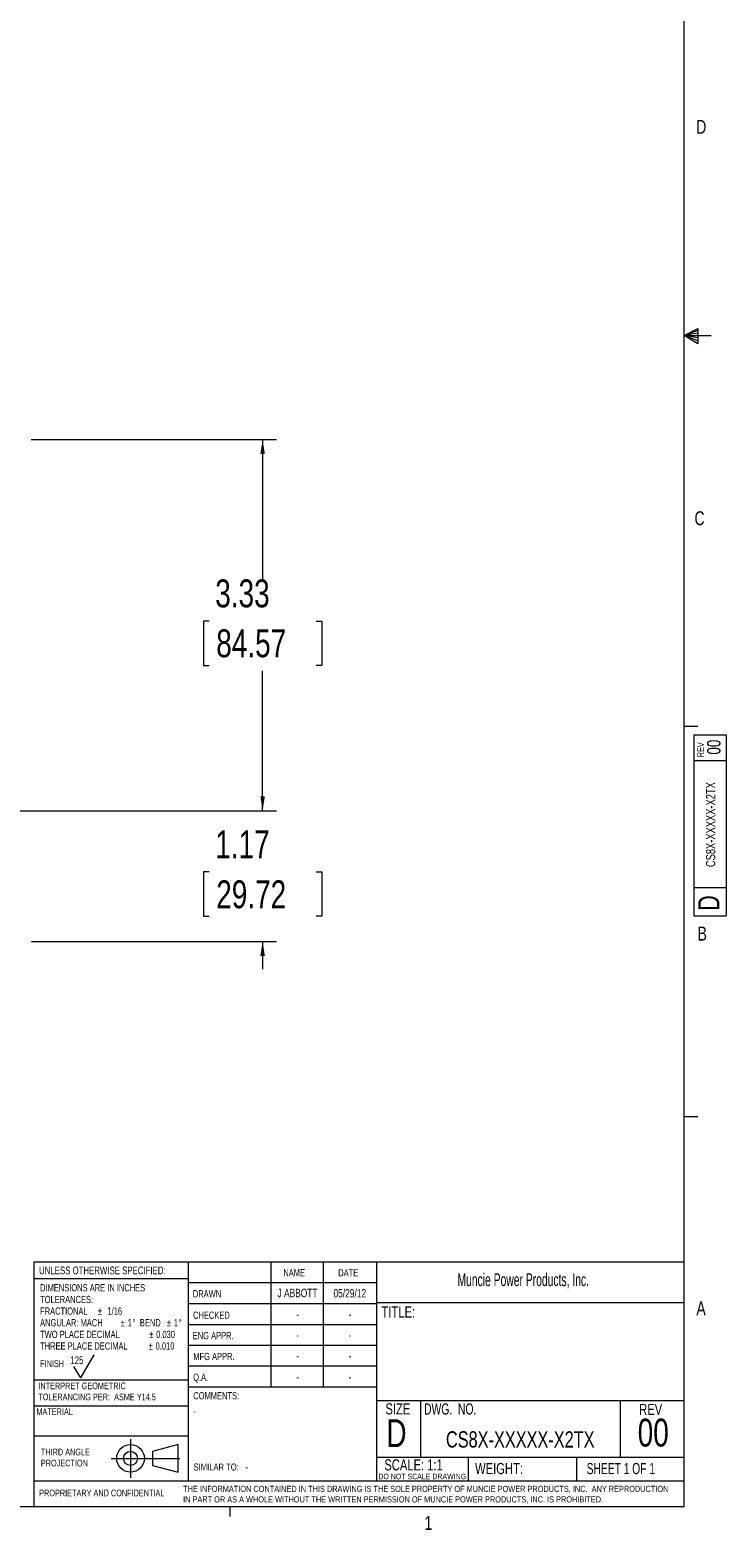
# Model space of a CAD drawing. Header units: inches. Extents: x 0.3 to 33.9, y 0.2 to 21.7.
# Tile 13 of 19: x 27.7 to 33.9, y 0.2 to 13.7. Entities that reach past the tile are written whole.
import ezdxf

# ---------------------------------------------------------------- set-up
doc = ezdxf.new("R2010")
doc.units = ezdxf.units.IN
doc.header["$MEASUREMENT"] = 0
doc.linetypes.add('CENTERX2', pattern=[0.8, 0.5, -0.1, 0.1, -0.1])
doc.layers.add('BORDER', color=7, linetype='Continuous', lineweight=15)
doc.layers.add('SLD-0', color=7, linetype='Continuous', lineweight=15)
doc.styles.add('SLDTEXTSTYLE0', font='TXT', dxfattribs={"width": 0.75})
doc.styles.add('SLDTEXTSTYLE1', font='TXT', dxfattribs={"width": 0.605})
doc.styles.add('SLDTEXTSTYLE2', font='TXT', dxfattribs={"width": 0.694444})
doc.styles.add('SLDTEXTSTYLE3', font='TXT', dxfattribs={"width": 0.6875})
doc.dimstyles.new('SLDDIMSTYLE0', dxfattribs={"dimtxt": 0.25, "dimasz": 0.13, "dimexe": 0, "dimexo": 0.0625, "dimgap": 0.0625, "dimtad": 0, "dimtih": 1, "dimtoh": 1, "dimrnd": 1e-09, "dimzin": 12, "dimdsep": 46, "dimtxsty": 'SLDTEXTSTYLE0', "dimsah": 1, "dimcen": 0.09, "dimadec": 0, "dimazin": 3, "dimtfac": 1, "dimtofl": 0, "dimtmove": 0, "dimatfit": 3, "dimfxl": 1, "dimfrac": 2, "dimtolj": 1, "dimtzin": 12, "dimarcsym": 0})
doc.dimstyles.new('SLDDIMSTYLE1', dxfattribs={"dimtxt": 0.25, "dimasz": 0.13, "dimexe": 0, "dimexo": 0.0625, "dimgap": 0.0625, "dimtad": 0, "dimtih": 1, "dimtoh": 1, "dimrnd": 1e-09, "dimzin": 12, "dimdsep": 46, "dimtxsty": 'SLDTEXTSTYLE0', "dimsah": 1, "dimcen": 0.09, "dimadec": 0, "dimazin": 3, "dimtfac": 1, "dimtmove": 0, "dimatfit": 0, "dimfxl": 1, "dimfrac": 2, "dimtolj": 1, "dimtzin": 12, "dimarcsym": 0})

# ---------------------------------------------------------------- blocks, each defined once
blk = doc.blocks.new('Block1')
at = {"layer": 'SLD-0', "color": 1, "linetype": 'CENTERX2'}
for p, q in [((3.162, 0.867), (3.162, 0.522)), ((2.989, 0.695), (3.334, 0.695))]:
    blk.add_line(p, q, dxfattribs=at)
at = {"layer": 'SLD-0', "color": 1}
for p, q in [((3.589, 0.818), (3.359, 0.758)), ((3.589, 0.571), (3.589, 0.818)), ((3.334, 0.695), (3.604, 0.695)), ((3.359, 0.758), (3.359, 0.632)), ((3.359, 0.632), (3.589, 0.571))]:
    blk.add_line(p, q, dxfattribs=at)
for radius in [0.124, 0.0629]:
    blk.add_circle((3.162, 0.695), radius, dxfattribs=at)
blk = doc.blocks.new('SW_NOTE_0')
at = {"layer": 'SLD-0', "color": 0, "char_height": 0.06, "attachment_point": 1, "style": 'SLDTEXTSTYLE0'}
for s, insert in [('THIRD ANGLE', (0, 0.077)), ('PROJECTION', (0, -0.022))]:
    blk.add_mtext(s, dxfattribs=dict(at, insert=insert))
blk = doc.blocks.new('SW_NOTE_1')
at = {"layer": 'SLD-0', "color": 0, "char_height": 0.055, "attachment_point": 1, "style": 'SLDTEXTSTYLE0'}
for s, insert in [('THE INFORMATION CONTAINED IN THIS DRAWING IS THE SOLE PROPERTY OF MUNCIE POWER PRODUCTS, INC.  ANY REPRODUCTION', (0, 0.071)), ('IN PART OR AS A WHOLE WITHOUT THE WRITTEN PERMISSION OF MUNCIE POWER PRODUCTS, INC. IS PROHIBITED.', (0, -0.023))]:
    blk.add_mtext(s, dxfattribs=dict(at, insert=insert))
blk = doc.blocks.new('SW_NOTE_2')
at = {"layer": 'SLD-0', "color": 0, "char_height": 0.065, "attachment_point": 1, "style": 'SLDTEXTSTYLE0'}
for s, insert in [('DIMENSIONS ARE IN INCHES', (0, 0.084)), ('TOLERANCES:', (0, -0.021)), ('FRACTIONAL', (0, -0.125)), ('%%p', (0.518, -0.125)), ('1/16', (0.604, -0.125)), ('ANGULAR: MACH', (0, -0.229)), ('%%p', (0.723, -0.229)), ('1', (0.785, -0.229)), ('%%d', (0.829, -0.229)), ('BEND', (0.895, -0.229)), ('%%p', (1.137, -0.229)), ('1', (1.199, -0.229)), ('%%d', (1.243, -0.229)), ('TWO PLACE DECIMAL', (0, -0.334)), ('%%p', (0.979, -0.334)), ('0.030', (1.041, -0.334)), ('THREE PLACE DECIMAL', (0, -0.438)), ('%%p', (0.974, -0.438)), ('0.010', (1.036, -0.438))]:
    blk.add_mtext(s, dxfattribs=dict(at, insert=insert))
blk = doc.blocks.new('SW_NOTE_3')
at = {"layer": 'SLD-0', "color": 0, "char_height": 0.06, "attachment_point": 1, "style": 'SLDTEXTSTYLE0'}
for s, insert in [('INTERPRET GEOMETRIC', (0, 0.077)), ('TOLERANCING PER:  ASME Y14.5', (0, -0.022))]:
    blk.add_mtext(s, dxfattribs=dict(at, insert=insert))
blk = doc.blocks.new('_D_4')
at = {"layer": 'SLD-0'}
for p, q in [((29.743, 6.651), (29.743, 6.901)), ((25.594, 6.651), (29.868, 6.651)), ((29.264, 6.103), (29.213, 6.103)), ((29.213, 6.103), (29.213, 5.706)), ((30.222, 6.103), (30.273, 6.103)), ((30.273, 6.103), (30.273, 5.706)), ((29.213, 5.706), (29.264, 5.706)), ((30.273, 5.706), (30.222, 5.706)), ((27.671, 5.481), (29.868, 5.481)), ((29.743, 5.481), (29.743, 5.231))]:
    blk.add_line(p, q, dxfattribs=at)
for points in [[(29.743, 6.651), (29.763, 6.781), (29.723, 6.781)], [(29.743, 5.481), (29.723, 5.351), (29.763, 5.351)]]:
    blk.add_solid(points, dxfattribs=at)
at = {"layer": 'SLD-0', "char_height": 0.25, "attachment_point": 1, "style": 'SLDTEXTSTYLE0'}
for s, insert in [('1.17', (29.318, 6.476, 0.413)), ('29.72', (29.327, 6.028, 0.413))]:
    blk.add_mtext(s, dxfattribs=dict(at, insert=insert))
blk = doc.blocks.new('_D_5')
at = {"layer": 'SLD-0'}
for p, q in [((27.666, 9.98), (29.868, 9.98)), ((29.743, 9.98), (29.743, 8.726)), ((29.264, 8.352), (29.213, 8.352)), ((29.213, 8.352), (29.213, 7.955)), ((30.222, 8.352), (30.273, 8.352)), ((30.273, 8.352), (30.273, 7.955)), ((29.213, 7.955), (29.264, 7.955)), ((30.273, 7.955), (30.222, 7.955)), ((29.743, 6.651), (29.743, 7.905)), ((25.594, 6.651), (29.868, 6.651))]:
    blk.add_line(p, q, dxfattribs=at)
for points in [[(29.743, 9.98), (29.723, 9.85), (29.763, 9.85)], [(29.743, 6.651), (29.763, 6.781), (29.723, 6.781)]]:
    blk.add_solid(points, dxfattribs=at)
at = {"layer": 'SLD-0', "char_height": 0.25, "attachment_point": 1, "style": 'SLDTEXTSTYLE0'}
for s, insert in [('3.33', (29.318, 8.725, 0.413)), ('84.57', (29.327, 8.278, 0.413))]:
    blk.add_mtext(s, dxfattribs=dict(at, insert=insert))

msp = doc.modelspace()

# ---------------------------------------------------------------- linework, layer by layer
at = {"layer": 'BORDER'}
for p, q in [((27.694, 0.645), (27.694, 2.609)), ((27.694, 2.609), (33.523, 2.609)), ((29.076, 2.609), (29.076, 0.645)), ((29.817, 2.609), (29.817, 1.484)), ((30.285, 2.609), (30.285, 1.484)), ((30.764, 2.609), (30.764, 0.645)), ((29.076, 2.455), (27.694, 2.455)), ((29.076, 2.422), (30.764, 2.422)), ((29.076, 2.234), (30.764, 2.234)), ((30.764, 2.242), (33.523, 2.242)), ((29.076, 2.047), (30.764, 2.047)), ((28.111, 1.567), (28.231, 1.775)), ((30.764, 1.859), (29.076, 1.859)), ((28.111, 1.567), (28.051, 1.671)), ((30.764, 1.672), (29.076, 1.672)), ((27.694, 1.55), (29.076, 1.55)), ((30.764, 1.484), (29.073, 1.484)), ((30.764, 1.365), (33.523, 1.365)), ((31.16, 1.365), (31.16, 0.858)), ((32.951, 1.365), (32.951, 0.858)), ((27.694, 1.317), (29.076, 1.317)), ((27.694, 1.047), (29.076, 1.047)), ((30.764, 0.858), (33.523, 0.858)), ((31.587, 0.858), (31.587, 0.645)), ((32.559, 0.858), (32.559, 0.645)), ((27.691, 0.645), (27.691, 0.411)), ((27.691, 0.645), (33.523, 0.645))]:
    msp.add_line(p, q, dxfattribs=at)
at = {"layer": 'SLD-0'}
for p, q in [((33.523, 0.411), (33.523, 21.411)), ((33.523, 10.911), (33.647, 10.976)), ((33.647, 10.958), (33.523, 10.911)), ((33.647, 10.934), (33.523, 10.911)), ((33.647, 10.891), (33.523, 10.911)), ((33.647, 10.865), (33.523, 10.911)), ((33.647, 10.837), (33.523, 10.911)), ((33.523, 10.911), (33.766, 10.911)), ((33.647, 10.976), (33.647, 10.837)), ((33.523, 7.411), (33.648, 7.411)), ((33.61, 7.332), (33.9, 7.332)), ((33.61, 7.332), (33.61, 5.709)), ((33.9, 7.332), (33.9, 5.709)), ((33.9, 7.099), (33.61, 7.099)), ((33.61, 5.965), (33.9, 5.965)), ((33.61, 5.709), (33.9, 5.709)), ((33.523, 3.911), (33.648, 3.911)), ((33.523, 0.411), (0.523, 0.411)), ((29.448, 0.411), (29.448, 0.326))]:
    msp.add_line(p, q, dxfattribs=at)

# ---------------------------------------------------------------- block references
at = {"color": 7, "linetype": 'Continuous'}
msp.add_blockref('Block1', (25.396, 0.151), dxfattribs=at)
at = {"layer": 'SLD-0'}
for name, p in [('SW_NOTE_2', (27.747, 2.324)), ('SW_NOTE_3', (27.731, 1.449)), ('SW_NOTE_0', (27.754, 0.856)), ('SW_NOTE_1', (29.03, 0.529))]:
    msp.add_blockref(name, p, dxfattribs=at)

# ---------------------------------------------------------------- texts
at = {"color": 7, "linetype": 'Continuous', "lineweight": 0, "char_height": 0.125, "attachment_point": 1, "style": 'SLDTEXTSTYLE0'}
for s, insert in [('D', (33.632, 12.845)), ('C', (33.617, 9.336)), ('B', (33.645, 5.613)), ('A', (33.634, 2.254)), ('1', (31.195, 0.329))]:
    msp.add_mtext(s, dxfattribs=dict(at, insert=insert))
at = {"color": 7, "linetype": 'Continuous', "lineweight": 0, "rotation": 90, "style": 'SLDTEXTSTYLE0'}
for s, insert, char_height, attachment_point in [('REV', (33.642, 7.131), 0.06, 1), ('00', (33.73, 7.222), 0.12, 2), ('CS8X-XXXXX-X2TX', (33.72, 6.527), 0.08333, 2), ('D', (33.651, 5.756), 0.19, 1)]:
    msp.add_mtext(s, dxfattribs=dict(at, insert=insert, char_height=char_height, attachment_point=attachment_point))
at = {"layer": 'BORDER', "style": 'SLDTEXTSTYLE0'}
for s, insert, char_height, attachment_point in [('125', (28.018, 1.761), 0.07, 1), ('CS8X-XXXXX-X2TX', (32.054, 1.089), 0.14583, 2), ('00', (33.247, 1.202), 0.25, 2), ('-', (29.588, 0.8), 0.0625, 1), ('PROPRIETARY AND CONFIDENTIAL', (27.739, 0.566), 0.06, 1)]:
    msp.add_mtext(s, dxfattribs=dict(at, insert=insert, char_height=char_height, attachment_point=attachment_point))
at = {"layer": 'SLD-0'}
for s, insert, char_height, attachment_point, style in [('UNLESS OTHERWISE SPECIFIED:', (27.738, 2.566), 0.07, 1, 'SLDTEXTSTYLE0'), ('NAME', (29.929, 2.543), 0.065, 1, 'SLDTEXTSTYLE0'), ('DATE', (30.421, 2.542), 0.065, 1, 'SLDTEXTSTYLE0'), ('Muncie Power Products, Inc.', (31.491, 2.505), 0.11458, 1, 'SLDTEXTSTYLE1'), ('DRAWN', (29.117, 2.354), 0.065, 1, 'SLDTEXTSTYLE0'), ('J ABBOTT', (30.056, 2.366), 0.075, 2, 'SLDTEXTSTYLE0'), ('05/29/12', (30.525, 2.364), 0.075, 2, 'SLDTEXTSTYLE0'), ('CHECKED', (29.119, 2.162), 0.065, 1, 'SLDTEXTSTYLE0'), ('TITLE:', (30.81, 2.208), 0.1, 1, 'SLDTEXTSTYLE0'), ('-', (30.057, 2.177), 0.075, 2, 'SLDTEXTSTYLE0'), ('-', (30.526, 2.177), 0.075, 2, 'SLDTEXTSTYLE0'), ('ENG APPR.', (29.116, 1.979), 0.065, 1, 'SLDTEXTSTYLE0'), ('-', (30.057, 1.989), 0.075, 2, 'SLDTEXTSTYLE0'), ('-', (30.526, 1.989), 0.075, 2, 'SLDTEXTSTYLE0'), ('MFG APPR.', (29.121, 1.792), 0.065, 1, 'SLDTEXTSTYLE0'), ('-', (30.057, 1.802), 0.075, 2, 'SLDTEXTSTYLE0'), ('-', (30.526, 1.802), 0.075, 2, 'SLDTEXTSTYLE0'), ('FINISH', (27.747, 1.726), 0.06, 1, 'SLDTEXTSTYLE0'), ('Q.A.', (29.12, 1.606), 0.065, 1, 'SLDTEXTSTYLE0'), ('-', (30.057, 1.614), 0.075, 2, 'SLDTEXTSTYLE0'), ('-', (30.526, 1.614), 0.075, 2, 'SLDTEXTSTYLE0'), ('COMMENTS:', (29.121, 1.44), 0.065, 1, 'SLDTEXTSTYLE0'), ('MATERIAL', (27.714, 1.294), 0.06, 1, 'SLDTEXTSTYLE0'), ('-', (29.121, 1.3), 0.0625, 1, 'SLDTEXTSTYLE0'), ('SIZE', (30.845, 1.34), 0.1, 1, 'SLDTEXTSTYLE0'), ('DWG.  NO.', (31.191, 1.339), 0.1, 1, 'SLDTEXTSTYLE2'), ('REV', (33.121, 1.335), 0.1, 1, 'SLDTEXTSTYLE0'), ('D', (30.853, 1.197), 0.25, 1, 'SLDTEXTSTYLE0'), ('SCALE: 1:1', (30.835, 0.838), 0.1, 1, 'SLDTEXTSTYLE0'), ('SHEET 1 OF 1', (32.65, 0.805), 0.1, 1, 'SLDTEXTSTYLE3'), ('SIMILAR TO:', (29.124, 0.8), 0.0625, 1, 'SLDTEXTSTYLE0'), ('DO NOT SCALE DRAWING', (31.175, 0.709), 0.05, 2, 'SLDTEXTSTYLE0'), ('WEIGHT:', (31.649, 0.805), 0.1, 1, 'SLDTEXTSTYLE0')]:
    msp.add_mtext(s, dxfattribs=dict(at, insert=insert, char_height=char_height, attachment_point=attachment_point, style=style))

# ---------------------------------------------------------------- dimensions: what is measured, and where the dimension line sits
for base, p1, p2, dimstyle, picture, middle in [((29.743, 9.98), (25.544, 6.651), (27.616, 9.98), 'SLDDIMSTYLE0', '_D_5', (29.743, 8.316)), ((29.743, 6.651), (27.621, 5.481), (25.544, 6.651), 'SLDDIMSTYLE1', '_D_4', (29.743, 6.066))]:
    dim = msp.add_linear_dim(base=base, p1=p1, p2=p2, angle=90, dimstyle=dimstyle, dxfattribs=at)
    dim.commit()
    dim.dimension.update_dxf_attribs({"geometry": picture, "text_midpoint": middle, "dimtype": 160})

doc.saveas('drawing.dxf')
